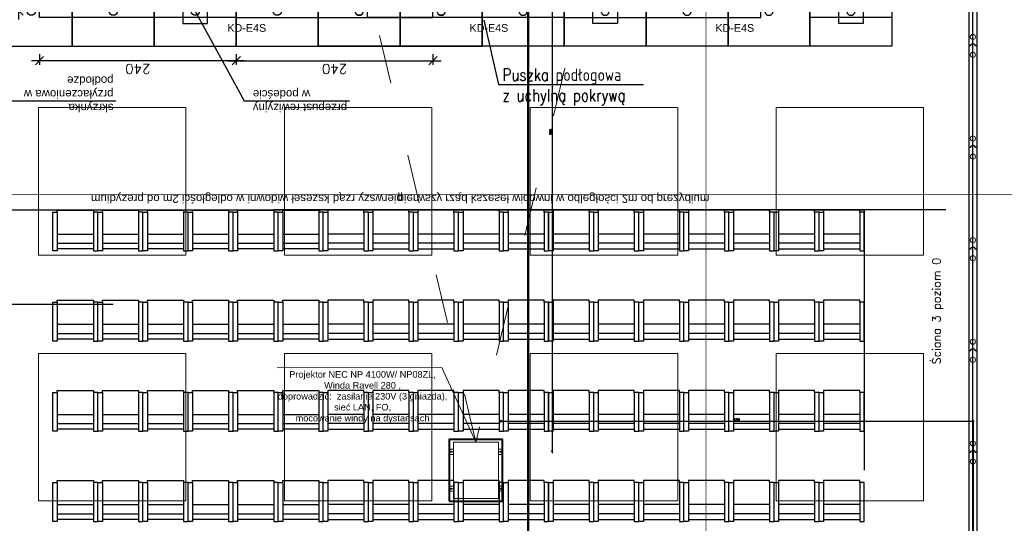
# Model space of a CAD drawing. Header units: centimetres. Extents: x -228435 to 111511, y -89367 to 428125.
# Tile 55 of 219: x -46169 to -34156, y 32327 to 38472. Entities that reach past the tile are written whole.
import ezdxf
from ezdxf.xclip import XClip

# ---------------------------------------------------------------- set-up
doc = ezdxf.new("R2010")
doc.units = ezdxf.units.CM
doc.header["$LTSCALE"] = 50
doc.header["$XCLIPFRAME"] = 0
doc.header["$PDMODE"] = 35
doc.header["$PDSIZE"] = 0.1
for name, pattern in [('0_II 10 sal$0$HIDDEN', [9.525, 6.35, -3.175]), ('0_II 10 sal$0$HIDDENX2', [19.05, 12.7, -6.35]), ('CENTER', [2, 1.25, -0.25, 0.25, -0.25]), ('DASHDOT', [25.4, 12.7, -6.35, 0, -6.35]), ('DASHDOT2', [12.7, 6.35, -3.175, 0, -3.175]), ('HIDDEN2', [4.7625, 3.175, -1.5875]), ('HIDDENX2', [19.05, 12.7, -6.35]), ('Kondygnacja +0$0$DASHDOT2', [12.7, 6.35, -3.175, 0, -3.175]), ('Kondygnacja -1$0$ACAD_ISO03W100', [30, 12, -18])]:
    doc.linetypes.add(name, pattern=pattern)
doc.layers.get('0').update_dxf_attribs({"color": 8})
doc.layers.get('DEFPOINTS').update_dxf_attribs({"color": 8})
for name, color, linetype in [('0_II 10 sal$0$ARCH_SIEDZENIA', 8, 'Continuous'), ('0_II 10 sal$0$ARCH_WYPOSAŻENIE_INNE', 8, 'Continuous'), ('0_II 10 sal$0$ARCH_ŚCIANY_PRZESUWNE', 8, 'Continuous'), ('ARCH_INFO_KŁADY ŚCIAN', 8, 'HIDDEN2'), ('ARCH_INFO_OPISY', 8, 'Continuous'), ('ARCH_INFO_OSIE_IST', 8, 'DASHDOT2'), ('ARCH_SZYNY', 8, 'Continuous'), ('HUFCOR', 8, 'Continuous'), ('Hufcor szyny', 8, 'Kondygnacja +0$0$DASHDOT2'), ('Kondygnacja -1$0$ARCH_WYPOSAŻENIE_INNE', 8, 'Continuous'), ('Osie rzutów$0$ARCH_INFO_OSIE_OPISY_IST', 8, 'Continuous'), ('PANELE', 8, 'Continuous'), ('RYSUNKOWE_XREF', 8, 'Continuous')]:
    doc.layers.add(name, color=color, linetype=linetype)
for name, color, linetype, lineweight in [('_SP KORYTA', 8, 'Continuous', 25), ('ARCH_LINIE PRZEKROJOWE', 8, 'Continuous', 25), ('ARCH_SUFITY_PODWIESZANE', 8, 'HIDDENX2', 9), ('osie', 8, 'CENTER', 13), ('SYSTEMY AV', 8, 'Continuous', 13), ('Wymiary', 8, 'Continuous', 15)]:
    doc.layers.add(name, color=color, linetype=linetype, lineweight=lineweight)
doc.layers.get('HUFCOR').off()
doc.styles.add('-1 sale konferencyjne$0$Arial', font='ARIAL.TTF')
doc.styles.add('Arial', font='ARIAL.TTF')
doc.styles.add('Romans', font='Romans.shx')
doc.styles.add('ROMANS-50-CM', font='romans.shx', dxfattribs={"width": 0.8, "height": 10})
doc.linetypes.add('SZYNA_LINE', pattern='A,12.7,-7.75,["SZYNA",Standard,S=2.54,R=0,X=-5.95,Y=-1.27],-7.75', length=28.2)
doc.dimstyles.new('ISO-25', dxfattribs={"dimtxt": 2.5, "dimasz": 2.5, "dimexe": 1.25, "dimexo": 0.625, "dimtad": 1, "dimtxsty": 'Standard', "dimcen": 2.5, "dimadec": 0, "dimazin": 0, "dimtfac": 1, "dimtmove": 0, "dimatfit": 3, "dimfxl": 0, "dimarcsym": 0})
doc.dimstyles.new('Wymiary 1-100', dxfattribs={"dimtxt": 12, "dimasz": 10, "dimexe": 5, "dimexo": 0, "dimgap": 4, "dimtad": 1, "dimrnd": 0.5, "dimzin": 12, "dimdsep": 46, "dimtxsty": 'Romans', "dimblk": 'OBLIQUE', "dimcen": 10, "dimdle": 10, "dimclrt": 55, "dimazin": 0, "dimtfac": 1, "dimtmove": 1, "dimatfit": 3, "dimfxl": 0, "dimtolj": 1, "dimtzin": 0, "dimarcsym": 0})
doc.dimstyles.new('Wymiary 1-200', dxfattribs={"dimtxt": 22, "dimasz": 20, "dimexe": 10, "dimexo": 0, "dimgap": 8, "dimtad": 1, "dimrnd": 0.5, "dimzin": 12, "dimdsep": 46, "dimtxsty": 'Romans', "dimblk": 'OBLIQUE', "dimcen": 0.5, "dimdle": 15, "dimclrt": 55, "dimazin": 0, "dimtfac": 1, "dimtmove": 1, "dimatfit": 3, "dimfxl": 0, "dimtolj": 1, "dimtzin": 0, "dimarcsym": 0})

# ---------------------------------------------------------------- blocks, each defined once
blk = doc.blocks.new('Linie przekrojowe')
at = {"layer": 'ARCH_LINIE PRZEKROJOWE', "linetype": 'DASHDOT', "ltscale": 5, "const_width": 3, "flags": 128}
blk.add_lwpolyline([(8110, 12660), (8110, 5500), (8760, 5500), (8760, 5178.6)], dxfattribs=at)
blk = doc.blocks.new('SU Lampy kwadratowe +0')
at = {"layer": 'ARCH_SUFITY_PODWIESZANE', "ltscale": 2.5}
for points in [[(7520, 8240), (7700, 8240), (7700, 8060), (7520, 8060)], [(7820, 8240), (8000, 8240), (8000, 8060), (7820, 8060)], [(8120, 8240), (8300, 8240), (8300, 8060), (8120, 8060)], [(8420, 8240), (8600, 8240), (8600, 8060), (8420, 8060)], [(7520, 7940), (7700, 7940), (7700, 7760), (7520, 7760)], [(7820, 7940), (8000, 7940), (8000, 7760), (7820, 7760)], [(8120, 7940), (8300, 7940), (8300, 7760), (8120, 7760)], [(8420, 7940), (8600, 7940), (8600, 7760), (8420, 7760)]]:
    blk.add_lwpolyline(points, close=True, dxfattribs=at)
blk = doc.blocks.new('Linie kładów 0')
at = {"layer": 'ARCH_INFO_KŁADY ŚCIAN', "ltscale": 10, "const_width": 1}
for points in [[(8334.5, 5618.7), (8334.5, 11674.1)], [(6335.3, 8133.7), (10090.2, 8133.7)]]:
    blk.add_lwpolyline(points, dxfattribs=at)
blk = doc.blocks.new('A$C50B549AF')
at = {"layer": 'ARCH_SZYNY', "linetype": 'SZYNA_LINE', "ltscale": 2.5}
blk.add_line((2411.5, 2435.9, 630), (2411.5, 3577.4, 630), dxfattribs=at)
blk = doc.blocks.new('*U520')
at = {"layer": 'PANELE'}
for points in [[(0, 0), (0, -21), (-14, -21)], [(0, 0), (1240, 0)], [(1240, 0), (1240, -21), (1226, -21)], [(-14, -76), (0, -76), (0, -97)], [(0, -97), (1240, -97)], [(1226, -76), (1240, -76), (1240, -97)]]:
    blk.add_lwpolyline(points, dxfattribs=at)
for centre in [(24, -48), (1264, -48)]:
    blk.add_arc(centre, 46.5, 143.7563, 216.2437, dxfattribs=at)
at = {"layer": 'Wymiary'}
for centre in [(110, -48), (1130, -48)]:
    blk.add_circle(centre, 32, dxfattribs=at)
blk = doc.blocks.new('-1 dzien I$0$Miejsce_siedzące_2d')
at = {"color": 0, "linetype": 'ByBlock', "lineweight": -2}
for p, q in [((-26.4, 27.1), (26.4, 27.1)), ((-26.4, 12.5), (26.4, 12.5))]:
    blk.add_line(p, q, dxfattribs=at)
for points in [[(-26.4, 62.7), (-26.4, 0), (-33, 0), (-33, 62.7), (-26.4, 62.7), (-26.4, 66), (26.4, 66), (26.4, 62.7), (26.4, 0), (33, 0), (33, 62.7), (26.4, 62.7)], [(26.4, 3.3), (-26.4, 3.3)]]:
    blk.add_lwpolyline(points, dxfattribs=at)
blk = doc.blocks.new('prezydium2')
at = {"color": 251, "linetype": '0_II 10 sal$0$HIDDENX2', "ltscale": 10}
blk.add_line((765.9, 480), (-54.4, 480), dxfattribs=at)
at = {"color": 251, "linetype": '0_II 10 sal$0$HIDDENX2'}
for points in [[(0, 0), (100, 0), (100, 280), (0, 280)], [(100, 0), (200, 0), (200, 280), (100, 280)], [(200, 0), (300, 0), (300, 280), (200, 280)], [(300, 0), (400, 0), (400, 280), (300, 280)], [(400, 0), (500, 0), (500, 280), (400, 280)], [(500, 0), (600, 0), (600, 280), (500, 280)], [(600, 0), (700, 0), (700, 280), (600, 280)], [(335, 222.3), (365, 222.3), (365, 252.3), (335, 252.3)], [(635, 222.3), (665, 222.3), (665, 252.3), (635, 252.3)], [(60, 160), (300, 160), (300, 245), (60, 245)], [(540, 160), (300, 160), (300, 245), (540, 245)], [(600, 160), (700, 160), (700, 245), (600, 245)]]:
    blk.add_lwpolyline(points, close=True, dxfattribs=at)
for centre in [(50, 237.5), (150, 237.5), (250, 237.5), (350, 237.5), (450, 237.5), (550, 237.5), (650, 237.5)]:
    blk.add_circle(centre, 5, dxfattribs=at)
at = {"color": 251, "linetype": '0_II 10 sal$0$HIDDENX2', "xscale": -0.8328285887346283, "yscale": 0.7571168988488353}
for p in [(120.1, 103.2), (240.1, 103.2), (360.1, 103.2), (480.1, 103.2)]:
    blk.add_blockref('-1 dzien I$0$Miejsce_siedzące_2d', p, dxfattribs=at)
at = {"color": 251, "linetype": '0_II 10 sal$0$HIDDENX2', "char_height": 10, "attachment_point": 1}
for s, insert, width in [('{\\fArial|b0|i0|c238|p34;pierwszy rząd kszeseł widowni w odległości 2m od prezydium}', (96.9, 471.4), 438.57), ('{\\fArial|b0|i0|c238|p34;stół prezydialny}', (148.5, 200.4), 195.978), ('{\\fArial|b0|i0|c238|p34;mównica}', (621.6, 200.4), 195.978)]:
    blk.add_mtext(s, dxfattribs=dict(at, insert=insert, width=width))
blk = doc.blocks.new('_Oblique')
at = {"color": 0, "linetype": 'ByBlock', "lineweight": -2}
blk.add_line((-0.5, -0.5), (0.5, 0.5), dxfattribs=at)
blk = doc.blocks.new('*D1262')
at = {"color": 0, "lineweight": -2}
for p, q in [((826.8, 170.1), (826.8, -9.9)), ((818.8, 160.1), (831.8, 160.1)), ((818.8, 0.1), (831.8, 0.1))]:
    blk.add_line(p, q, dxfattribs=at)
at = {"layer": 'DEFPOINTS', "color": 0, "lineweight": 40}
for p in [(800, 160.1), (799.2, 0.1), (826.8, 0.1)]:
    blk.add_point(p, dxfattribs=at)
at = {"color": 0, "lineweight": -2, "xscale": 10, "yscale": 10, "zscale": 10}
for p, rotation in [((826.8, 160.1), 90), ((826.8, 0.1), 270)]:
    blk.add_blockref('_Oblique', p, dxfattribs=dict(at, rotation=rotation))
at = {"color": 55, "insert": (816.8, 80.1), "char_height": 12, "attachment_point": 5, "rotation": 90, "style": 'Romans'}
blk.add_mtext('\\A1;160', dxfattribs=at)
blk = doc.blocks.new('*D1263')
at = {"color": 0, "lineweight": -2}
for p, q in [((850.5, 290.1), (850.5, -9.9)), ((842.5, 280.1), (855.5, 280.1)), ((842.5, 0.1), (855.5, 0.1))]:
    blk.add_line(p, q, dxfattribs=at)
at = {"layer": 'DEFPOINTS', "color": 0, "lineweight": 40}
for p in [(800.8, 280.1), (800, 0.1), (850.5, 0.1)]:
    blk.add_point(p, dxfattribs=at)
at = {"color": 0, "lineweight": -2, "xscale": 10, "yscale": 10, "zscale": 10}
for p, rotation in [((850.5, 280.1), 90), ((850.5, 0.1), 270)]:
    blk.add_blockref('_Oblique', p, dxfattribs=dict(at, rotation=rotation))
at = {"color": 55, "insert": (840.5, 140.1), "char_height": 12, "attachment_point": 5, "rotation": 90, "style": 'Romans'}
blk.add_mtext('\\A1;280', dxfattribs=at)
blk = doc.blocks.new('*D1264')
at = {"color": 0, "lineweight": -2}
for p, q in [((826.8, 255.1), (826.8, 150.1)), ((818.8, 245.1), (831.8, 245.1)), ((818.8, 160.1), (831.8, 160.1))]:
    blk.add_line(p, q, dxfattribs=at)
at = {"layer": 'DEFPOINTS', "color": 0, "lineweight": 40}
for p in [(800, 245.1), (800, 160.1), (826.8, 160.1)]:
    blk.add_point(p, dxfattribs=at)
at = {"color": 0, "lineweight": -2, "xscale": 10, "yscale": 10, "zscale": 10}
for p, rotation in [((826.8, 245.1), 90), ((826.8, 160.1), 270)]:
    blk.add_blockref('_Oblique', p, dxfattribs=dict(at, rotation=rotation))
at = {"color": 55, "insert": (816.8, 202.6), "char_height": 12, "attachment_point": 5, "rotation": 90, "style": 'Romans'}
blk.add_mtext('\\A1;85', dxfattribs=at)
blk = doc.blocks.new('*D1267')
at = {"color": 0, "lineweight": -2}
for p, q in [((665.1, 247.6), (665.1, -10)), ((657.1, 237.6), (670.1, 237.6)), ((657.1, 0), (670.1, 0))]:
    blk.add_line(p, q, dxfattribs=at)
at = {"layer": 'DEFPOINTS', "color": 0, "lineweight": 40}
for p in [(650, 237.6), (647.1, 0), (665.1, 0)]:
    blk.add_point(p, dxfattribs=at)
at = {"color": 0, "lineweight": -2, "xscale": 10, "yscale": 10, "zscale": 10}
for p, rotation in [((665.1, 237.6), 90), ((665.1, 0), 270)]:
    blk.add_blockref('_Oblique', p, dxfattribs=dict(at, rotation=rotation))
at = {"color": 55, "insert": (655.1, 118.8), "char_height": 12, "attachment_point": 5, "rotation": 90, "style": 'Romans'}
blk.add_mtext('\\A1;237.5', dxfattribs=at)
blk = doc.blocks.new('*D1268')
at = {"color": 0, "lineweight": -2}
for p, q in [((690, 317.8), (810, 317.8)), ((700, 309.8), (700, 322.8)), ((800, 309.8), (800, 322.8))]:
    blk.add_line(p, q, dxfattribs=at)
at = {"layer": 'DEFPOINTS', "color": 0, "lineweight": 40}
for p in [(800, 317.8), (700, 280.1), (800, 280.1)]:
    blk.add_point(p, dxfattribs=at)
at = {"color": 0, "lineweight": -2, "xscale": 10, "yscale": 10, "zscale": 10, "rotation": 180}
blk.add_blockref('_Oblique', (700, 317.8), dxfattribs=at)
at = {"color": 0, "lineweight": -2, "xscale": 10, "yscale": 10, "zscale": 10}
blk.add_blockref('_Oblique', (800, 317.8), dxfattribs=at)
at = {"color": 55, "insert": (750, 327.8), "char_height": 12, "attachment_point": 5, "style": 'Romans'}
blk.add_mtext('\\A1;100', dxfattribs=at)
blk = doc.blocks.new('*D1269')
at = {"color": 0, "lineweight": -2}
for p, q in [((700, 290), (700, 303)), ((750, 290), (750, 303)), ((760, 298), (690, 298))]:
    blk.add_line(p, q, dxfattribs=at)
at = {"layer": 'DEFPOINTS', "color": 0, "lineweight": 40}
for p in [(700, 298), (700, 237.6), (750, 237.6)]:
    blk.add_point(p, dxfattribs=at)
at = {"color": 0, "lineweight": -2, "xscale": 10, "yscale": 10, "zscale": 10, "rotation": 180}
blk.add_blockref('_Oblique', (700, 298), dxfattribs=at)
at = {"color": 0, "lineweight": -2, "xscale": 10, "yscale": 10, "zscale": 10}
blk.add_blockref('_Oblique', (750, 298), dxfattribs=at)
at = {"color": 55, "insert": (725, 308), "char_height": 12, "attachment_point": 5, "style": 'Romans'}
blk.add_mtext('\\A1;50', dxfattribs=at)
blk = doc.blocks.new('*D1270')
at = {"color": 0, "lineweight": -2}
for p, q in [((400, 290), (400, 303)), ((640, 290), (640, 303)), ((390, 298), (650, 298))]:
    blk.add_line(p, q, dxfattribs=at)
at = {"layer": 'DEFPOINTS', "color": 0, "lineweight": 40}
for p in [(640, 298), (400, 245.1), (640, 245.1)]:
    blk.add_point(p, dxfattribs=at)
at = {"color": 0, "lineweight": -2, "xscale": 10, "yscale": 10, "zscale": 10, "rotation": 180}
blk.add_blockref('_Oblique', (400, 298), dxfattribs=at)
at = {"color": 0, "lineweight": -2, "xscale": 10, "yscale": 10, "zscale": 10}
blk.add_blockref('_Oblique', (640, 298), dxfattribs=at)
at = {"color": 55, "insert": (520, 308), "char_height": 12, "attachment_point": 5, "style": 'Romans'}
blk.add_mtext('\\A1;240', dxfattribs=at)
blk = doc.blocks.new('*D1265')
at = {"color": 0, "lineweight": -2}
for p, q in [((850.5, 490.1), (850.5, 270.1)), ((842.5, 480.1), (855.5, 480.1)), ((858.5, 280.1), (845.5, 280.1))]:
    blk.add_line(p, q, dxfattribs=at)
at = {"layer": 'DEFPOINTS', "color": 0, "lineweight": 40}
for p in [(785.3, 480.1), (850.5, 280.1), (862.4, 280.1)]:
    blk.add_point(p, dxfattribs=at)
at = {"color": 0, "lineweight": -2, "xscale": 10, "yscale": 10, "zscale": 10}
for p, rotation in [((850.5, 480.1), 90), ((850.5, 280.1), 270)]:
    blk.add_blockref('_Oblique', p, dxfattribs=dict(at, rotation=rotation))
at = {"color": 55, "insert": (840.5, 380.1), "char_height": 12, "attachment_point": 5, "rotation": 90, "style": 'Romans'}
blk.add_mtext('\\A1;200', dxfattribs=at)
blk = doc.blocks.new('*D1266')
at = {"color": 0, "lineweight": -2}
for p, q in [((160, 290), (160, 303)), ((400, 290), (400, 303)), ((410, 298), (150, 298))]:
    blk.add_line(p, q, dxfattribs=at)
at = {"layer": 'DEFPOINTS', "color": 0, "lineweight": 40}
for p in [(160, 298), (160, 245.1), (400, 245.1)]:
    blk.add_point(p, dxfattribs=at)
at = {"color": 0, "lineweight": -2, "xscale": 10, "yscale": 10, "zscale": 10, "rotation": 180}
blk.add_blockref('_Oblique', (160, 298), dxfattribs=at)
at = {"color": 0, "lineweight": -2, "xscale": 10, "yscale": 10, "zscale": 10}
blk.add_blockref('_Oblique', (400, 298), dxfattribs=at)
at = {"color": 55, "insert": (280, 308), "char_height": 12, "attachment_point": 5, "style": 'Romans'}
blk.add_mtext('\\A1;240', dxfattribs=at)
blk = doc.blocks.new('cahbir 0')
at = {"layer": '_SP KORYTA', "style": 'Arial'}
for p in [(-5799.5, 3452.4, -630), (-5504.1, 3452.4, -630), (-5204.1, 3452.4, -630)]:
    blk.add_text('KD-E4S', height=9.38, dxfattribs=at).set_placement(p)
blk = doc.blocks.new('A$C45FE2F59')
for p, q in [((0, 700), (-280, 700)), ((0, 700), (280, 700)), ((-324, 608), (-319, 612)), ((-324, 552), (-324, 608)), ((-324, 552), (-319, 547)), ((-284, 612), (-319, 612)), ((-284, 547), (-319, 547)), ((284, 612), (319, 612)), ((284, 547), (319, 547)), ((324, 608), (319, 612)), ((324, 552), (319, 547)), ((324, 552), (324, 608)), ((-324, 148), (-319, 152)), ((-324, 148), (-324, 92)), ((-284, 152), (-319, 152)), ((284, 152), (319, 152)), ((324, 148), (319, 152)), ((324, 148), (324, 92)), ((-324, 92), (-319, 88)), ((-284, 88), (-319, 88)), ((0, 0), (-280, 0)), ((0, 0), (280, 0)), ((284, 88), (319, 88)), ((324, 92), (319, 88)), ((45, 0), (-280, 0)), ((-277, 0), (277, 0)), ((280, 0), (127, 0))]:
    blk.add_line(p, q)
blk.add_lwpolyline([(-280, 700), (280, 700), (280, 0), (-280, 0)], close=True)
for centre, radius in [((-309, 580), 5.5), ((-309, 580), 5), ((309, 580), 5), ((309, 580), 5.5), ((-309, 120), 5.5), ((-309, 120), 5), ((309, 120), 5.5), ((309, 120), 5)]:
    blk.add_circle(centre, radius)
at = {"layer": 'osie'}
for p, q in [((-280, 580), (-330, 580)), ((-309, 580), (-309, 590)), ((-309, 580), (-309, 570)), ((280, 580), (330, 580)), ((309, 580), (309, 590)), ((309, 580), (309, 570)), ((-309, 120), (-309, 130)), ((309, 120), (309, 130)), ((-280, 120), (-330, 120)), ((-309, 120), (-309, 110)), ((280, 120), (330, 120)), ((309, 120), (309, 110))]:
    blk.add_line(p, q, dxfattribs=at)
blk = doc.blocks.new('0_II 10 sal$0$Miejsce_siedzące_2d')
at = {"color": 0, "linetype": 'ByBlock', "lineweight": -2}
for p, q in [((-26.4, 27.1), (26.4, 27.1)), ((-26.4, 12.5), (26.4, 12.5))]:
    blk.add_line(p, q, dxfattribs=at)
for points in [[(-26.4, 62.7), (-26.4, 0), (-33, 0), (-33, 62.7), (-26.4, 62.7), (-26.4, 66), (26.4, 66), (26.4, 62.7), (26.4, 0), (33, 0), (33, 62.7), (26.4, 62.7)], [(26.4, 3.3), (-26.4, 3.3)]]:
    blk.add_lwpolyline(points, dxfattribs=at)
blk = doc.blocks.new('Osie rzutów')
at = {"layer": 'ARCH_INFO_OSIE_IST', "ltscale": 10}
for p, q in [((8060, 12510), (8060, 4623.3)), ((8660, 12510), (8660, 4623.3)), ((4436.2, 8000), (15156.5, 8000))]:
    blk.add_line(p, q, dxfattribs=at)
blk = doc.blocks.new('A$C6FDA0163')
at = {"layer": 'RYSUNKOWE_XREF'}
blk.add_blockref('Osie rzutów', (-10460, -9819, -630), dxfattribs=at)
blk = doc.blocks.new('*D1198')
at = {"layer": 'DEFPOINTS', "color": 0, "lineweight": 40}
for p in [(-40577, 41000, 6300), (-40237, 33200, 6300), (-39673, 33200)]:
    blk.add_point(p, dxfattribs=at)
at = {"layer": 'SYSTEMY AV', "color": 0, "lineweight": -2}
for p, q in [((-39673, 41015), (-39673, 33185)), ((-39667, 41000), (-39663, 41000)), ((-39666, 33200), (-39663, 33200))]:
    blk.add_line(p, q, dxfattribs=at)
at = {"layer": 'SYSTEMY AV', "color": 0, "lineweight": -2, "xscale": 20, "yscale": 20, "zscale": 20}
for p, rotation in [((-39673, 41000), 90), ((-39673, 33200), 270)]:
    blk.add_blockref('_Oblique', p, dxfattribs=dict(at, rotation=rotation))
at = {"layer": 'SYSTEMY AV', "color": 55, "lineweight": 40, "insert": (-39692, 37100), "char_height": 22, "attachment_point": 5, "rotation": 90, "style": 'Romans'}
blk.add_mtext('\\A1;7800', dxfattribs=at)
blk = doc.blocks.new('*D1199')
at = {"layer": 'DEFPOINTS', "color": 0, "lineweight": 40}
for p in [(-34540, 33575), (-40300, 33200), (-34540, 33210, 6300)]:
    blk.add_point(p, dxfattribs=at)
at = {"layer": 'SYSTEMY AV', "color": 0, "lineweight": -2}
for p, q in [((-40315, 33575), (-34525, 33575)), ((-40300, 33559), (-40300, 33585)), ((-34540, 33583), (-34540, 33585))]:
    blk.add_line(p, q, dxfattribs=at)
at = {"layer": 'SYSTEMY AV', "color": 0, "lineweight": -2, "xscale": 20, "yscale": 20, "zscale": 20, "rotation": 180}
blk.add_blockref('_Oblique', (-40300, 33575), dxfattribs=at)
at = {"layer": 'SYSTEMY AV', "color": 0, "lineweight": -2, "xscale": 20, "yscale": 20, "zscale": 20}
blk.add_blockref('_Oblique', (-34540, 33575), dxfattribs=at)
at = {"layer": 'SYSTEMY AV', "color": 55, "lineweight": 40, "insert": (-37420, 33594), "char_height": 22, "attachment_point": 5, "style": 'Romans'}
blk.add_mtext('\\A1;5760', dxfattribs=at)
blk = doc.blocks.new('A$C1D9A4D4F')
at = {"linetype": 'HIDDEN2', "ltscale": 10}
blk.add_line((865.947, 480.095), (45.603, 480.095), dxfattribs=at)
for points in [[(450, 237.595), (390.15, 347.09), (261.727, 347.09)], [(735.036, 237.595), (675.186, 347.09), (546.763, 347.09)]]:
    blk.add_lwpolyline(points)
for points in [[(100, 0.095), (200, 0.095), (200, 280.095), (100, 280.095)], [(200, 0.095), (300, 0.095), (300, 280.095), (200, 280.095)], [(300, 0.095), (400, 0.095), (400, 280.095), (300, 280.095)], [(400, 0.095), (500, 0.095), (500, 280.095), (400, 280.095)], [(500, 0.095), (600, 0.095), (600, 280.095), (500, 280.095)], [(600, 0.095), (700, 0.095), (700, 280.095), (600, 280.095)], [(700, 0.095), (800, 0.095), (800, 280.095), (700, 280.095)], [(435.036, 222.41), (465.036, 222.41), (465.036, 252.41), (435.036, 252.41)], [(735.036, 222.41), (765.036, 222.41), (765.036, 252.41), (735.036, 252.41)], [(160, 160.105), (400, 160.105), (400, 245.105), (160, 245.105)], [(640, 160.105), (400, 160.105), (400, 245.105), (640, 245.105)], [(699.995, 160.068), (799.995, 160.068), (799.995, 245.068), (699.995, 245.068)]]:
    blk.add_lwpolyline(points, close=True)
for centre in [(150, 237.595), (250, 237.595), (350, 237.595), (450, 237.595), (550, 237.595), (650, 237.595), (750, 237.595)]:
    blk.add_circle(centre, 5)
at = {"xscale": -0.8328285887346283, "yscale": 0.7571168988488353}
for p in [(220.104, 103.298), (340.104, 103.298), (460.104, 103.298), (580.104, 103.298)]:
    blk.add_blockref('-1 dzien I$0$Miejsce_siedzące_2d', p, dxfattribs=at)
at = {"char_height": 10}
for s, insert, width, attachment_point in [('{\\fArial|b0|i0|c238|p34;pierwszy rząd kszeseł widowni w odległości 2m od prezydium}', (196.872, 471.491), 438.57038, 1), ('{\\fArial|b0|i0|c238|p34;przepust rewizyjny w podeście}', (379.748, 360.49), 126.29964, 3), ('{\\fArial|b0|i0|c238|p34;skrzynka przyłaczeniowa w podłodze}', (549.677, 360.512), 126.29964, 1), ('{\\fArial|b0|i0|c238|p34;stół prezydialny}', (248.549, 200.538), 195.97774, 1), ('{\\fArial|b0|i0|c238|p34;stół prezydialny}', (460.838, 200.538), 195.97774, 1), ('{\\fArial|b0|i0|c238|p34;mównica}', (721.593, 200.538), 195.97774, 1)]:
    blk.add_mtext(s, dxfattribs=dict(at, insert=insert, width=width, attachment_point=attachment_point))
for base, p1, p2, angle, picture, middle in [((850.458, 280.095), (785.329, 480.095), (862.355, 280.095), 90, '*D1265', (840.458, 380.095)), ((160, 298.034), (400, 245.105), (160, 245.105), 180, '*D1266', (280, 308.034)), ((850.458, 0.095), (800.816, 280.095), (800, 0.095), 90, '*D1263', (840.458, 140.095)), ((826.773, 160.105), (799.995, 245.068), (799.995, 160.105), 90, '*D1264', (816.773, 202.587)), ((665.0617, 0), (650, 237.5954), (647.1012, 0), 90, '*D1267', (655.0617, 118.7977)), ((826.773, 0.095), (799.995, 160.105), (799.179, 0.095), 90, '*D1262', (816.773, 80.1))]:
    dim = blk.add_linear_dim(base=base, p1=p1, p2=p2, angle=angle, dimstyle='Wymiary 1-100')
    dim.commit()
    dim.dimension.update_dxf_attribs({"geometry": picture, "text_midpoint": middle})
for base, p1, p2, picture, middle in [((800, 317.824), (700, 280.095), (800, 280.095), '*D1268', (750, 327.824)), ((640, 298.034), (400, 245.105), (640, 245.105), '*D1270', (520, 308.034)), ((700, 298.034), (750, 237.595), (700, 237.595), '*D1269', (725, 308.034))]:
    dim = blk.add_linear_dim(base=base, p1=p1, p2=p2, dimstyle='Wymiary 1-100')
    dim.commit()
    dim.dimension.update_dxf_attribs({"geometry": picture, "text_midpoint": middle})

msp = doc.modelspace()

# ---------------------------------------------------------------- linework, layer by layer
at = {"layer": '0_II 10 sal$0$ARCH_WYPOSAŻENIE_INNE', "linetype": '0_II 10 sal$0$HIDDEN', "ltscale": 10, "elevation": 7230}
msp.add_lwpolyline([(-54189.42803, 18325.58237), (-54189.42803, 36150.00781), (-48370.0026, 36150.00781), (-48370.0026, 36150.00781), (-44940.0026, 36150.00781), (-44940.0026, 36150.00781), (-36690.0026, 36150.00781), (-36690.0026, 36150.00781), (-35865.0026, 36150.00781), (-35865.57717, 30630.58237), (-36170.57717, 30630.58237), (-36170.57717, 27369.43324), (-35865.57717, 27369.43324), (-35865.57717, 18630.58237), (-36170.57717, 18630.58237), (-36170.57717, 18325.58237), (-44909.42803, 18325.58237), (-44909.42803, 18630.58237), (-48170.57717, 18630.58237), (-48170.57717, 18325.58237)], close=True, dxfattribs=at)
at = {"layer": '0_II 10 sal$0$ARCH_ŚCIANY_PRZESUWNE', "linetype": '0_II 10 sal$0$HIDDEN', "lineweight": -3, "elevation": 630}
for points in [[(-34590, 40950), (-34590, 17048.18007)], [(-34490, 40950), (-34490, 17048.18007)]]:
    msp.add_lwpolyline(points, dxfattribs=at)
at = {"layer": 'SYSTEMY AV'}
for p, q in [((-43026.95429, 34226.22892, -11970), (-41019.64801, 34226.95392, -11970)), ((-41019.64801, 34226.95392, -11970), (-40602.82, 33317.6, -5670))]:
    msp.add_line(p, q, dxfattribs=at)
at = {"layer": 'SYSTEMY AV', "lineweight": 40}
msp.add_line((-34540, 33574.98642, -5670), (-34540, 31142.0869, -5670), dxfattribs=at)
at = {"layer": 'SYSTEMY AV', "linetype": 'Kondygnacja -1$0$ACAD_ISO03W100', "elevation": -5670}
msp.add_lwpolyline([(-38826.38227, 40799.96968), (-40602.82, 33317.6), (-42379.25773, 40799.96968)], dxfattribs=at)
at = {"layer": 'SYSTEMY AV', "lineweight": 40, "elevation": -5670}
msp.add_lwpolyline([(-40927.82, 32599.6), (-40277.82, 32599.6), (-40277.82, 33349.6), (-40927.82, 33349.6)], close=True, dxfattribs=at)

# ---------------------------------------------------------------- block references
at = {"xscale": 10, "yscale": 10, "zscale": 10}
for name, p in [('Linie przekrojowe', (-121065, -45000, -5670)), ('cahbir 0', (14360, 3800.00982, 630))]:
    msp.add_blockref(name, p, dxfattribs=at)
ref = msp.add_blockref('A$C6FDA0163', (-16540, 53190.5, 630), dxfattribs=dict(xscale=10, yscale=10, zscale=10))
XClip(ref).set_block_clipping_path([(-400.031931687, -2219.05), (399.968068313, 380.95)])
at = {"lineweight": 70, "xscale": -10, "yscale": 10, "zscale": 10, "rotation": 180}
msp.add_blockref('prezydium2', (-42526.74353, 40950, 630), dxfattribs=at)
at = {"layer": '0_II 10 sal$0$ARCH_SIEDZENIA', "linetype": 'Continuous', "lineweight": -3, "yscale": 7.571168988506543, "zscale": 10}
for p, xscale in [((-45490.0026, 35650.00781, 630), 8.328285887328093), ((-44940.0026, 35650.00781, 630), 8.328285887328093), ((-44390.0026, 35650.00781, 630), 8.328285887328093), ((-43840.0026, 35650.00781, 630), 8.328285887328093), ((-43290.0026, 35650.00781, 6930), 8.328285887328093), ((-42740.0026, 35650.00781, 6930), 8.328285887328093), ((-42190.0026, 35650.00781, 6930), -8.328285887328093), ((-41640.0026, 35650.00781, 6930), -8.328285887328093), ((-41090.0026, 35650.00781, 6930), -8.328285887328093), ((-40540.0026, 35650.00781, 6930), -8.328285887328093), ((-39990.0026, 35650.00781, 6930), -8.328285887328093), ((-39440.0026, 35650.00781, 6930), -8.328285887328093), ((-38890.0026, 35650.00781, 6930), -8.328285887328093), ((-38340.0026, 35650.00781, 6930), -8.328285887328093), ((-37790.0026, 35650.00781, 6930), -8.328285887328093), ((-37240.0026, 35650.00781, 6930), -8.328285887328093), ((-37240.0026, 35650.00781, 630), -8.328285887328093), ((-36690.0026, 35650.00781, 630), -8.328285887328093), ((-36140.0026, 35650.00781, 630), -8.328285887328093), ((-45490.0026, 34550.00781, 630), 8.328285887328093), ((-44940.0026, 34550.00781, 630), 8.328285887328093), ((-44390.0026, 34550.00781, 630), 8.328285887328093), ((-43840.0026, 34550.00781, 630), 8.328285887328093), ((-43290.0026, 34550.00781, 6930), 8.328285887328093), ((-42740.0026, 34550.00781, 6930), 8.328285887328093), ((-42190.0026, 34550.00781, 6930), -8.328285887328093), ((-41640.0026, 34550.00781, 6930), -8.328285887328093), ((-41090.0026, 34550.00781, 6930), -8.328285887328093), ((-40540.0026, 34550.00781, 6930), -8.328285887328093), ((-39990.0026, 34550.00781, 6930), -8.328285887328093), ((-39440.0026, 34550.00781, 6930), -8.328285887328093), ((-38890.0026, 34550.00781, 6930), -8.328285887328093), ((-38340.0026, 34550.00781, 6930), -8.328285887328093), ((-37790.0026, 34550.00781, 6930), -8.328285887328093), ((-37240.0026, 34550.00781, 6930), -8.328285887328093), ((-37240.0026, 34550.00781, 630), -8.328285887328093), ((-36690.0026, 34550.00781, 630), -8.328285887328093), ((-36140.0026, 34550.00781, 630), -8.328285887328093), ((-45490.0026, 33450.00781, 630), 8.328285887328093), ((-45490.0026, 33450.00781, 630), 8.328285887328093), ((-44940.0026, 33450.00781, 630), 8.328285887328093), ((-44940.0026, 33450.00781, 630), 8.328285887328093), ((-44390.0026, 33450.00781, 630), 8.328285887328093), ((-44390.0026, 33450.00781, 630), 8.328285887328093), ((-43840.0026, 33450.00781, 630), 8.328285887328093), ((-43840.0026, 33450.00781, 630), 8.328285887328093), ((-43290.0026, 33450.00781, 6930), 8.328285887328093), ((-43290.0026, 33450.00781, 6930), 8.328285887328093), ((-42740.0026, 33450.00781, 6930), 8.328285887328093), ((-42740.0026, 33450.00781, 6930), 8.328285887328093), ((-42190.0026, 33450.00781, 6930), -8.328285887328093), ((-42190.0026, 33450.00781, 6930), -8.328285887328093), ((-41640.0026, 33450.00781, 6930), -8.328285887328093), ((-41640.0026, 33450.00781, 6930), -8.328285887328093), ((-41090.0026, 33450.00781, 6930), -8.328285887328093), ((-41090.0026, 33450.00781, 6930), -8.328285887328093), ((-40540.0026, 33450.00781, 6930), -8.328285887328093), ((-40540.0026, 33450.00781, 6930), -8.328285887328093), ((-39990.0026, 33450.00781, 6930), -8.328285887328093), ((-39990.0026, 33450.00781, 6930), -8.328285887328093), ((-39440.0026, 33450.00781, 6930), -8.328285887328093), ((-39440.0026, 33450.00781, 6930), -8.328285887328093), ((-38890.0026, 33450.00781, 6930), -8.328285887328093), ((-38890.0026, 33450.00781, 6930), -8.328285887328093), ((-38340.0026, 33450.00781, 6930), -8.328285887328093), ((-38340.0026, 33450.00781, 6930), -8.328285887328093), ((-37790.0026, 33450.00781, 6930), -8.328285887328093), ((-37790.0026, 33450.00781, 6930), -8.328285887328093), ((-37240.0026, 33450.00781, 6930), -8.328285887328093), ((-37240.0026, 33450.00781, 6930), -8.328285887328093), ((-37240.0026, 33450.00781, 630), -8.328285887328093), ((-37240.0026, 33450.00781, 630), -8.328285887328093), ((-36690.0026, 33450.00781, 630), -8.328285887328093), ((-36690.0026, 33450.00781, 630), -8.328285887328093), ((-36140.0026, 33450.00781, 630), -8.328285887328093), ((-36140.0026, 33450.00781, 630), -8.328285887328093), ((-45490.0026, 32350.00781, 630), 8.328285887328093), ((-44940.0026, 32350.00781, 630), 8.328285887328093), ((-44390.0026, 32350.00781, 630), 8.328285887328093), ((-43840.0026, 32350.00781, 630), 8.328285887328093), ((-43290.0026, 32350.00781, 6930), 8.328285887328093), ((-42740.0026, 32350.00781, 6930), 8.328285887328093), ((-42190.0026, 32350.00781, 6930), -8.328285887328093), ((-41640.0026, 32350.00781, 6930), -8.328285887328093), ((-41090.0026, 32350.00781, 6930), -8.328285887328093), ((-40540.0026, 32350.00781, 6930), -8.328285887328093), ((-39990.0026, 32350.00781, 6930), -8.328285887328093), ((-39440.0026, 32350.00781, 6930), -8.328285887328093), ((-38890.0026, 32350.00781, 6930), -8.328285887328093), ((-38340.0026, 32350.00781, 6930), -8.328285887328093), ((-37790.0026, 32350.00781, 6930), -8.328285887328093), ((-37240.0026, 32350.00781, 6930), -8.328285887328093), ((-37240.0026, 32350.00781, 630), -8.328285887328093), ((-36690.0026, 32350.00781, 630), -8.328285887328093), ((-36140.0026, 32350.00781, 630), -8.328285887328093)]:
    msp.add_blockref('0_II 10 sal$0$Miejsce_siedzące_2d', p, dxfattribs=dict(at, xscale=xscale))
at = {"layer": 'ARCH_INFO_KŁADY ŚCIAN', "xscale": 10, "yscale": 10, "zscale": 10}
msp.add_blockref('Linie kładów 0', (-121140, -45000, 630), dxfattribs=at)
at = {"layer": 'ARCH_SUFITY_PODWIESZANE', "ltscale": 2.5, "xscale": 10, "yscale": 10, "zscale": 10}
msp.add_blockref('SU Lampy kwadratowe +0', (-121140, -45000, -5670), dxfattribs=at)
at = {"layer": 'HUFCOR', "xscale": 10, "yscale": 10, "zscale": 10}
msp.add_blockref('A$C50B549AF', (-58654.9183, 4996.03602, -5670), dxfattribs=at)
at = {"layer": 'Kondygnacja -1$0$ARCH_WYPOSAŻENIE_INNE', "xscale": 10, "yscale": 10, "zscale": 10, "rotation": 180}
msp.add_blockref('A$C1D9A4D4F', (-39526.74354, 40950.95388, 630), dxfattribs=at)
at = {"layer": 'Osie rzutów$0$ARCH_INFO_OSIE_OPISY_IST', "xscale": 10, "yscale": 10, "zscale": 10}
msp.add_blockref('Osie rzutów', (-121140, -45000, 630), dxfattribs=at)
at = {"layer": 'PANELE', "rotation": 270}
for p in [(-34491.5, 39392.31737, 6930), (-34491.48706, 38152.04363, 630), (-34491.48706, 36912.04363, 630), (-34491.48706, 35672.04363, 630), (-34491.48706, 34432.04363, 630), (-34491.48706, 33192.04363, 630)]:
    msp.add_blockref('*U520', p, dxfattribs=at)
at = {"layer": 'SYSTEMY AV', "xscale": 0.9799999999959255, "yscale": 0.9799999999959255, "zscale": 0.9799999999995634, "rotation": 180}
msp.add_blockref('A$C45FE2F59', (-40602.82, 33317.6, -5670), dxfattribs=at)

# ---------------------------------------------------------------- texts
at = {"layer": 'ARCH_INFO_OPISY', "insert": (-40278.20225, 37874.8651, 630), "char_height": 150, "width": 6265.3267976, "attachment_point": 1, "style": 'ROMANS-50-CM'}
msp.add_mtext('Puszka podłogowa\\Pz uchylną pokrywą', dxfattribs=at)
at = {"layer": 'Hufcor szyny', "linetype": 'ByBlock', "ltscale": 5, "insert": (-35033.91717, 34267.16666, 635.5409), "char_height": 100, "width": 5268.2821399, "attachment_point": 1, "rotation": 90, "style": 'Romans'}
msp.add_mtext('Ściana 3 poziom 0', dxfattribs=at)
at = {"layer": 'SYSTEMY AV', "insert": (-41985.68157, 33546.78782, -11970), "char_height": 200, "width": 2241.3600514, "attachment_point": 8, "style": '-1 sale konferencyjne$0$Arial'}
msp.add_mtext('\\P{\\H0.4x;Projektor NEC NP 4100W/ NP08ZL, \\PWinda Ravell 280 , \\Pdoprowadzić:  zasilanie 230V (3 gniazda), sieć LAN, FO,\\Pmocowanie windy na dystansach }', dxfattribs=at)

# ---------------------------------------------------------------- dimensions: what is measured, and where the dimension line sits
at = {"layer": 'SYSTEMY AV', "lineweight": 40}
dim = msp.add_linear_dim(base=(-39673.40705, 33200, -5670), p1=(-40577.5, 41000.02589, 630), p2=(-40237.18, 33200, 630), angle=270, dimstyle='Wymiary 1-200', dxfattribs=at)
dim.commit()
dim.dimension.update_dxf_attribs({"geometry": '*D1198', "text_midpoint": (-39692.40705, 37100.01294, -5670)})
dim = msp.add_linear_dim(base=(-34540, 33574.98642, -5670), p1=(-40300, 33200, -5670), p2=(-34540, 33210.02589, 630), dimstyle='Wymiary 1-200', dxfattribs=at)
dim.commit()
dim.dimension.update_dxf_attribs({"geometry": '*D1199', "text_midpoint": (-37420, 33593.98642, -5670)})

# ---------------------------------------------------------------- leaders
at = {"layer": 'ARCH_INFO_OPISY'}
msp.add_leader([(-40507.03378, 38466.04477, 630), (-40327.40238, 37680.75128, 630), (-38556.56334, 37680.75128, 630)], dimstyle='ISO-25', override={"dimscale": 5, "dimasz": 2, "dimtad": 0, "dimldrblk": 'Dot'}, dxfattribs=at)

doc.saveas('drawing.dxf')
